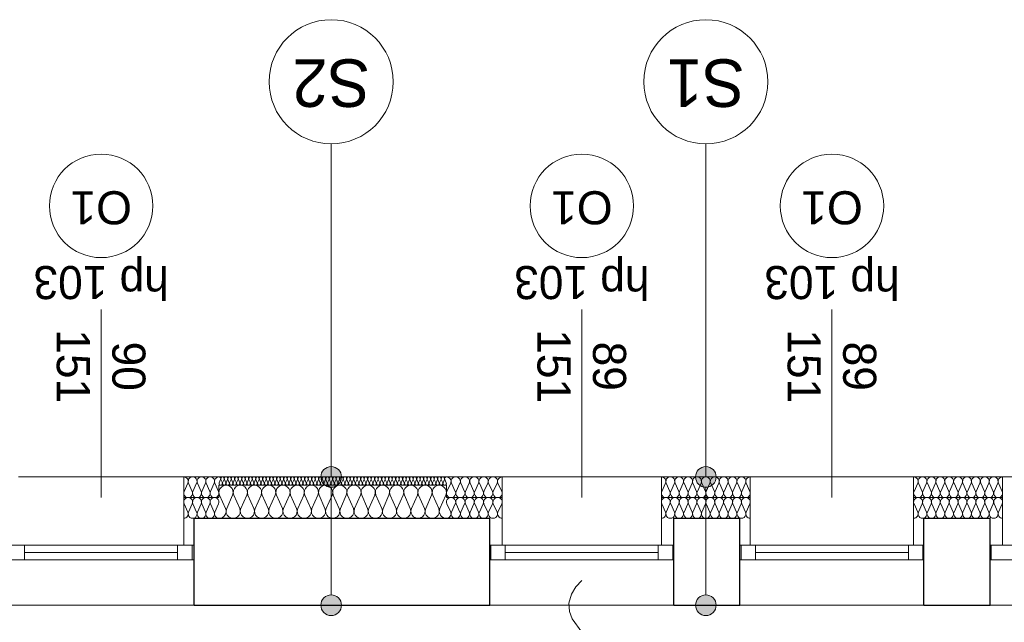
# Model space of a CAD drawing. Extents: x -438200 to -357500, y 15000 to 163871.
# Tile 19 of 148: x -426629 to -421866, y 36590 to 39502. Entities that reach past the tile are written whole.
import ezdxf
from ezdxf.lldxf.tags import DXFTag

# ---------------------------------------------------------------- set-up
doc = ezdxf.new("R2010")
doc.units = 0
doc.header["$MEASUREMENT"] = 0
for name, color, linetype in [('#podkład', 252, 'Continuous'), ('A-Okna', 252, 'Continuous'), ('Arch ocieplenie', 252, 'Continuous'), ('Arch opisy', 252, 'Continuous'), ('Inwent Izolacje', 252, 'Continuous'), ('IS_Opisy_działek_Therm', 7, 'SOLID')]:
    doc.layers.add(name, color=color, linetype=linetype)
for name, color, linetype, lineweight in [('A-Okna_Nr_Pióra__9', 252, 'Continuous', 13), ('Arch ocieplenie_Nr_Pióra__9', 252, 'Continuous', 13), ('Arch opisy okien_Nr_Pióra__9', 252, 'Continuous', 13), ('Arch opisy_Nr_Pióra__1', 252, 'Continuous', 25), ('Arch opisy_Nr_Pióra__21', 252, 'Continuous', 9), ('Arch opisy_Nr_Pióra__9', 252, 'Continuous', 13), ('Arch wykończenie_Nr_Pióra__3', 252, 'Continuous', 18), ('Inwent Izolacje_Nr_Pióra__2', 252, 'Continuous', 13), ('INWENT. OKNA_Nr_Pióra__21', 252, 'Continuous', 9), ('INWENT. OKNA_Nr_Pióra__5', 252, 'Continuous', 13), ('INWENT.ŚCIANY_Nr_Pióra__1', 252, 'Continuous', 25), ('INWENT.ŚCIANY_Nr_Pióra__2', 252, 'Continuous', 13), ('INWENT.ŚCIANY_Nr_Pióra__21', 252, 'Continuous', 9)]:
    doc.layers.add(name, color=color, linetype=linetype, lineweight=lineweight)
doc.layers.add('IS_Opisy_działek_Wodociag', color=7, linetype='SOLID', true_color=0x000000)
doc.styles.add('GENERATED_STYLE_10', font='arial.ttf')
doc.styles.add('GENERATED_STYLE_5', font='txt')
doc.styles.get("Standard").update_dxf_attribs({"font": 'arial.ttf', "width": 0.8, "bigfont": 'BIGFONT.SHX'})
tags = doc.linetypes.add('SOLID', pattern=[10, 10, 0]).pattern_tags.tags
tags[6:7] = [DXFTag(74, 4), DXFTag(75, 0), DXFTag(340, '0'), DXFTag(46, 0.0), DXFTag(50, 0.0), DXFTag(44, 0.0), DXFTag(45, 0.0)]
tags[4:5] = [DXFTag(74, 4), DXFTag(75, 0), DXFTag(340, '0'), DXFTag(46, 0.0), DXFTag(50, 0.0), DXFTag(44, 0.0), DXFTag(45, 0.0)]

# ---------------------------------------------------------------- blocks, each defined once
blk = doc.blocks.new('Izolacja cieplna 14_20', base_point=(-424564.9, 37292.6))
at = {"layer": 'Arch ocieplenie_Nr_Pióra__9', "linetype": 'Continuous'}
for p, q in [((-425657.2, 37280.7), (-425664.2, 37264.5)), ((-425648.7, 37264.5), (-425655.8, 37280.7)), ((-425640.3, 37280.7), (-425647.3, 37264.5)), ((-425631.8, 37264.5), (-425638.9, 37280.7)), ((-425623.3, 37280.7), (-425630.4, 37264.5)), ((-425614.9, 37264.5), (-425621.9, 37280.7)), ((-425606.4, 37280.7), (-425613.5, 37264.5)), ((-425598, 37264.5), (-425605, 37280.7)), ((-425589.5, 37280.7), (-425596.5, 37264.5)), ((-425581, 37264.5), (-425588.1, 37280.7)), ((-425572.6, 37280.7), (-425579.6, 37264.5)), ((-425564.1, 37264.5), (-425571.2, 37280.7)), ((-425555.7, 37280.7), (-425562.7, 37264.5)), ((-425547.2, 37264.5), (-425554.2, 37280.7)), ((-425538.7, 37280.7), (-425545.8, 37264.5)), ((-425530.3, 37264.5), (-425537.3, 37280.7)), ((-425521.8, 37280.7), (-425528.9, 37264.5)), ((-425513.3, 37264.5), (-425520.4, 37280.7)), ((-425504.9, 37280.7), (-425511.9, 37264.5)), ((-425496.4, 37264.5), (-425503.5, 37280.7)), ((-425488, 37280.7), (-425495, 37264.5)), ((-425479.5, 37264.5), (-425486.5, 37280.7)), ((-425471, 37280.7), (-425478.1, 37264.5)), ((-425462.6, 37264.5), (-425469.6, 37280.7)), ((-425454.1, 37280.7), (-425461.2, 37264.5)), ((-425445.7, 37264.5), (-425452.7, 37280.7)), ((-425437.2, 37280.7), (-425444.2, 37264.5)), ((-425428.7, 37264.5), (-425435.8, 37280.7)), ((-425420.3, 37280.7), (-425427.3, 37264.5)), ((-425411.8, 37264.5), (-425418.9, 37280.7)), ((-425403.3, 37280.7), (-425410.4, 37264.5)), ((-425394.9, 37264.5), (-425401.9, 37280.7)), ((-425386.4, 37280.7), (-425393.5, 37264.5)), ((-425378, 37264.5), (-425385, 37280.7)), ((-425369.5, 37280.7), (-425376.5, 37264.5)), ((-425361, 37264.5), (-425368.1, 37280.7)), ((-425352.6, 37280.7), (-425359.6, 37264.5)), ((-425344.1, 37264.5), (-425351.2, 37280.7)), ((-425335.7, 37280.7), (-425342.7, 37264.5)), ((-425327.2, 37264.5), (-425334.2, 37280.7)), ((-425318.7, 37280.7), (-425325.8, 37264.5)), ((-425310.3, 37264.5), (-425317.3, 37280.7)), ((-425301.8, 37280.7), (-425308.9, 37264.5)), ((-425293.3, 37264.5), (-425300.4, 37280.7)), ((-425284.9, 37280.7), (-425291.9, 37264.5)), ((-425276.4, 37264.5), (-425283.5, 37280.7)), ((-425268, 37280.7), (-425275, 37264.5)), ((-425259.5, 37264.5), (-425266.5, 37280.7)), ((-425251, 37280.7), (-425258.1, 37264.5)), ((-425242.6, 37264.5), (-425249.6, 37280.7)), ((-425234.1, 37280.7), (-425241.2, 37264.5)), ((-425225.7, 37264.5), (-425232.7, 37280.7)), ((-425217.2, 37280.7), (-425224.2, 37264.5)), ((-425208.7, 37264.5), (-425215.8, 37280.7)), ((-425200.3, 37280.7), (-425207.3, 37264.5)), ((-425191.8, 37264.5), (-425198.9, 37280.7)), ((-425183.3, 37280.7), (-425190.4, 37264.5)), ((-425174.9, 37264.5), (-425181.9, 37280.7)), ((-425166.4, 37280.7), (-425173.5, 37264.5)), ((-425158, 37264.5), (-425165, 37280.7)), ((-425149.5, 37280.7), (-425156.5, 37264.5)), ((-425141, 37264.5), (-425148.1, 37280.7)), ((-425132.6, 37280.7), (-425139.6, 37264.5)), ((-425124.1, 37264.5), (-425131.2, 37280.7)), ((-425115.7, 37280.7), (-425122.7, 37264.5)), ((-425107.2, 37264.5), (-425114.2, 37280.7)), ((-425098.7, 37280.7), (-425105.8, 37264.5)), ((-425090.3, 37264.5), (-425097.3, 37280.7)), ((-425081.8, 37280.7), (-425088.9, 37264.5)), ((-425073.3, 37264.5), (-425080.4, 37280.7)), ((-425064.9, 37280.7), (-425071.9, 37264.5)), ((-425056.4, 37264.5), (-425063.5, 37280.7)), ((-425048, 37280.7), (-425055, 37264.5)), ((-425039.5, 37264.5), (-425046.5, 37280.7)), ((-425031, 37280.7), (-425038.1, 37264.5)), ((-425022.6, 37264.5), (-425029.6, 37280.7)), ((-425014.1, 37280.7), (-425021.2, 37264.5)), ((-425005.7, 37264.5), (-425012.7, 37280.7)), ((-424997.2, 37280.7), (-425004.2, 37264.5)), ((-424988.7, 37264.5), (-424995.8, 37280.7)), ((-424980.3, 37280.7), (-424987.3, 37264.5)), ((-424971.8, 37264.5), (-424978.9, 37280.7)), ((-424963.3, 37280.7), (-424970.4, 37264.5)), ((-424954.9, 37264.5), (-424961.9, 37280.7)), ((-424946.4, 37280.7), (-424953.5, 37264.5)), ((-424938, 37264.5), (-424945, 37280.7)), ((-424929.5, 37280.7), (-424936.5, 37264.5)), ((-424921, 37264.5), (-424928.1, 37280.7)), ((-424912.6, 37280.7), (-424919.6, 37264.5)), ((-424904.1, 37264.5), (-424911.2, 37280.7)), ((-424895.7, 37280.7), (-424902.7, 37264.5)), ((-424887.2, 37264.5), (-424894.2, 37280.7)), ((-424878.7, 37280.7), (-424885.8, 37264.5)), ((-424870.3, 37264.5), (-424877.3, 37280.7)), ((-424861.8, 37280.7), (-424868.9, 37264.5)), ((-424853.3, 37264.5), (-424860.4, 37280.7)), ((-424844.9, 37280.7), (-424851.9, 37264.5)), ((-424836.4, 37264.5), (-424843.5, 37280.7)), ((-424828, 37280.7), (-424835, 37264.5)), ((-424819.5, 37264.5), (-424826.5, 37280.7)), ((-424811, 37280.7), (-424818.1, 37264.5)), ((-424802.6, 37264.5), (-424809.6, 37280.7)), ((-424794.1, 37280.7), (-424801.2, 37264.5)), ((-424785.7, 37264.5), (-424792.7, 37280.7)), ((-424777.2, 37280.7), (-424784.2, 37264.5)), ((-424768.7, 37264.5), (-424775.8, 37280.7)), ((-424760.3, 37280.7), (-424767.3, 37264.5)), ((-424751.8, 37264.5), (-424758.9, 37280.7)), ((-424743.3, 37280.7), (-424750.4, 37264.5)), ((-424734.9, 37264.5), (-424741.9, 37280.7)), ((-424726.4, 37280.7), (-424733.5, 37264.5)), ((-424718, 37264.5), (-424725, 37280.7)), ((-424709.5, 37280.7), (-424716.5, 37264.5)), ((-424701, 37264.5), (-424708.1, 37280.7)), ((-424692.6, 37280.7), (-424699.6, 37264.5)), ((-424684.1, 37264.5), (-424691.2, 37280.7)), ((-424675.7, 37280.7), (-424682.7, 37264.5)), ((-424667.2, 37264.5), (-424674.2, 37280.7)), ((-424658.7, 37280.7), (-424665.8, 37264.5)), ((-424650.3, 37264.5), (-424657.3, 37280.7)), ((-424641.8, 37280.7), (-424648.9, 37264.5)), ((-424633.3, 37264.5), (-424640.4, 37280.7)), ((-424624.9, 37280.7), (-424631.9, 37264.5)), ((-424616.4, 37264.5), (-424623.5, 37280.7)), ((-424608, 37280.7), (-424615, 37264.5)), ((-424599.5, 37264.5), (-424606.5, 37280.7)), ((-424591, 37280.7), (-424598.1, 37264.5)), ((-424582.6, 37264.5), (-424589.6, 37280.7)), ((-424574.1, 37280.7), (-424581.2, 37264.5)), ((-424565.7, 37264.5), (-424572.7, 37280.7))]:
    blk.add_line(p, q, dxfattribs=at)
for centre, start_param, end_param in [((-425664.9, 37284.1), 1.158004, 3.141593), ((-425648, 37284.1), 1.158004, 5.125183), ((-425631.1, 37284.1), 1.158004, 5.125183), ((-425614.2, 37284.1), 1.158004, 5.125183), ((-425597.3, 37284.1), 1.158004, 5.125183), ((-425580.3, 37284.1), 1.158004, 5.125183), ((-425563.4, 37284.1), 1.158004, 5.125183), ((-425546.5, 37284.1), 1.158004, 5.125183), ((-425529.6, 37284.1), 1.158004, 5.125183), ((-425512.6, 37284.1), 1.158004, 5.125183), ((-425495.7, 37284.1), 1.158004, 5.125183), ((-425478.8, 37284.1), 1.158004, 5.125183), ((-425461.9, 37284.1), 1.158004, 5.125183), ((-425444.9, 37284.1), 1.158004, 5.125183), ((-425428, 37284.1), 1.158004, 5.125183), ((-425411.1, 37284.1), 1.158004, 5.125183), ((-425394.2, 37284.1), 1.158004, 5.125183), ((-425377.3, 37284.1), 1.158004, 5.125183), ((-425360.3, 37284.1), 1.158004, 5.125183), ((-425343.4, 37284.1), 1.158004, 5.125183), ((-425326.5, 37284.1), 1.158004, 5.125183), ((-425309.6, 37284.1), 1.158004, 5.125183), ((-425292.6, 37284.1), 1.158004, 5.125183), ((-425275.7, 37284.1), 1.158004, 5.125183), ((-425258.8, 37284.1), 1.158004, 5.125183), ((-425241.9, 37284.1), 1.158004, 5.125183), ((-425224.9, 37284.1), 1.158004, 5.125183), ((-425208, 37284.1), 1.158004, 5.125183), ((-425191.1, 37284.1), 1.158004, 5.125183), ((-425174.2, 37284.1), 1.158004, 5.125183), ((-425157.3, 37284.1), 1.158004, 5.125183), ((-425140.3, 37284.1), 1.158004, 5.125183), ((-425123.4, 37284.1), 1.158004, 5.125183), ((-425106.5, 37284.1), 1.158004, 5.125183), ((-425089.6, 37284.1), 1.158004, 5.125183), ((-425072.6, 37284.1), 1.158004, 5.125183), ((-425055.7, 37284.1), 1.158004, 5.125183), ((-425038.8, 37284.1), 1.158004, 5.125183), ((-425021.9, 37284.1), 1.158004, 5.125183), ((-425004.9, 37284.1), 1.158004, 5.125183), ((-424988, 37284.1), 1.158004, 5.125183), ((-424971.1, 37284.1), 1.158004, 5.125183), ((-424954.2, 37284.1), 1.158004, 5.125183), ((-424937.3, 37284.1), 1.158004, 5.125183), ((-424920.3, 37284.1), 1.158004, 5.125183), ((-424903.4, 37284.1), 1.158004, 5.125183), ((-424886.5, 37284.1), 1.158004, 5.125183), ((-424869.6, 37284.1), 1.158004, 5.125183), ((-424852.6, 37284.1), 1.158004, 5.125183), ((-424835.7, 37284.1), 1.158004, 5.125183), ((-424818.8, 37284.1), 1.158004, 5.125183), ((-424801.9, 37284.1), 1.158004, 5.125183), ((-424784.9, 37284.1), 1.158004, 5.125183), ((-424768, 37284.1), 1.158004, 5.125183), ((-424751.1, 37284.1), 1.158004, 5.125183), ((-424734.2, 37284.1), 1.158004, 5.125183), ((-424717.3, 37284.1), 1.158004, 5.125183), ((-424700.3, 37284.1), 1.158004, 5.125183), ((-424683.4, 37284.1), 1.158004, 5.125183), ((-424666.5, 37284.1), 1.158004, 5.125183), ((-424649.6, 37284.1), 1.158004, 5.125183), ((-424632.6, 37284.1), 1.158004, 5.125183), ((-424615.7, 37284.1), 1.158004, 5.125183), ((-424598.8, 37284.1), 1.158004, 5.125183), ((-424581.9, 37284.1), 1.158004, 5.125183), ((-424564.9, 37284.1), 3.141593, 5.125182), ((-425656.5, 37261.1), 4.299595, 8.266775), ((-425639.6, 37261.1), 4.299595, 8.266775), ((-425622.6, 37261.1), 4.299595, 8.266775), ((-425605.7, 37261.1), 4.299595, 8.266775), ((-425588.8, 37261.1), 4.299595, 8.266775), ((-425571.9, 37261.1), 4.299595, 8.266775), ((-425554.9, 37261.1), 4.299595, 8.266775), ((-425538, 37261.1), 4.299595, 8.266775), ((-425521.1, 37261.1), 4.299595, 8.266775), ((-425504.2, 37261.1), 4.299595, 8.266775), ((-425487.3, 37261.1), 4.299595, 8.266775), ((-425470.3, 37261.1), 4.299595, 8.266775), ((-425453.4, 37261.1), 4.299595, 8.266775), ((-425436.5, 37261.1), 4.299595, 8.266775), ((-425419.6, 37261.1), 4.299595, 8.266775), ((-425402.6, 37261.1), 4.299595, 8.266775), ((-425385.7, 37261.1), 4.299595, 8.266775), ((-425368.8, 37261.1), 4.299595, 8.266775), ((-425351.9, 37261.1), 4.299595, 8.266775), ((-425334.9, 37261.1), 4.299595, 8.266775), ((-425318, 37261.1), 4.299595, 8.266775), ((-425301.1, 37261.1), 4.299595, 8.266775), ((-425284.2, 37261.1), 4.299595, 8.266775), ((-425267.3, 37261.1), 4.299595, 8.266775), ((-425250.3, 37261.1), 4.299595, 8.266775), ((-425233.4, 37261.1), 4.299595, 8.266775), ((-425216.5, 37261.1), 4.299595, 8.266775), ((-425199.6, 37261.1), 4.299595, 8.266775), ((-425182.6, 37261.1), 4.299595, 8.266775), ((-425165.7, 37261.1), 4.299595, 8.266775), ((-425148.8, 37261.1), 4.299595, 8.266775), ((-425131.9, 37261.1), 4.299595, 8.266775), ((-425114.9, 37261.1), 4.299595, 8.266775), ((-425098, 37261.1), 4.299595, 8.266775), ((-425081.1, 37261.1), 4.299595, 8.266775), ((-425064.2, 37261.1), 4.299595, 8.266775), ((-425047.3, 37261.1), 4.299595, 8.266775), ((-425030.3, 37261.1), 4.299595, 8.266775), ((-425013.4, 37261.1), 4.299595, 8.266775), ((-424996.5, 37261.1), 4.299595, 8.266775), ((-424979.6, 37261.1), 4.299595, 8.266775), ((-424962.6, 37261.1), 4.299595, 8.266775), ((-424945.7, 37261.1), 4.299595, 8.266775), ((-424928.8, 37261.1), 4.299595, 8.266775), ((-424911.9, 37261.1), 4.299595, 8.266775), ((-424894.9, 37261.1), 4.299595, 8.266775), ((-424878, 37261.1), 4.299595, 8.266775), ((-424861.1, 37261.1), 4.299595, 8.266775), ((-424844.2, 37261.1), 4.299595, 8.266775), ((-424827.3, 37261.1), 4.299595, 8.266775), ((-424810.3, 37261.1), 4.299595, 8.266775), ((-424793.4, 37261.1), 4.299595, 8.266775), ((-424776.5, 37261.1), 4.299595, 8.266775), ((-424759.6, 37261.1), 4.299595, 8.266775), ((-424742.6, 37261.1), 4.299595, 8.266775), ((-424725.7, 37261.1), 4.299595, 8.266775), ((-424708.8, 37261.1), 4.299595, 8.266775), ((-424691.9, 37261.1), 4.299595, 8.266775), ((-424674.9, 37261.1), 4.299595, 8.266775), ((-424658, 37261.1), 4.299595, 8.266775), ((-424641.1, 37261.1), 4.299595, 8.266775), ((-424624.2, 37261.1), 4.299595, 8.266775), ((-424607.3, 37261.1), 4.299595, 8.266775), ((-424590.3, 37261.1), 4.299595, 8.266775), ((-424573.4, 37261.1), 4.299595, 8.266775)]:
    blk.add_ellipse(centre, major_axis=(0, -8.51), ratio=0.994642, start_param=start_param, end_param=end_param, dxfattribs=at)
blk = doc.blocks.new('Izolacja cieplna 14_24', base_point=(-425664.9, 37292.6))
at = {"layer": 'Arch ocieplenie_Nr_Pióra__9', "linetype": 'Continuous'}
for p, q in [((-425815.5, 37262.8), (-425833.2, 37222.4)), ((-425794.2, 37222.4), (-425811.9, 37262.8)), ((-425773, 37262.8), (-425790.7, 37222.4)), ((-425751.7, 37222.4), (-425769.4, 37262.8)), ((-425730.5, 37262.8), (-425748.2, 37222.4)), ((-425709.2, 37222.4), (-425726.9, 37262.8)), ((-425688, 37262.8), (-425705.7, 37222.4)), ((-425666.7, 37222.4), (-425684.4, 37262.8))]:
    blk.add_line(p, q, dxfattribs=at)
for centre, start_param, end_param in [((-425834.9, 37271.3), 1.158004, 3.141593), ((-425792.4, 37271.3), 1.158004, 5.125183), ((-425749.9, 37271.3), 1.158004, 5.125183), ((-425707.4, 37271.3), 1.158004, 5.125183), ((-425664.9, 37271.3), 3.141593, 5.125182), ((-425813.7, 37213.9), 4.299595, 8.266775), ((-425771.2, 37213.9), 4.299595, 8.266775), ((-425728.7, 37213.9), 4.299595, 8.266775), ((-425686.2, 37213.9), 4.299595, 8.266775)]:
    blk.add_ellipse(centre, major_axis=(0, -21.3), ratio=0.999163, start_param=start_param, end_param=end_param, dxfattribs=at)
blk = doc.blocks.new('Izolacja cieplna 14_25', base_point=(-424294.9, 37292.6))
at = {"layer": 'Arch ocieplenie_Nr_Pióra__9', "linetype": 'Continuous'}
for p, q in [((-424544.3, 37262.8), (-424563.1, 37222.4)), ((-424521.8, 37222.4), (-424540.6, 37262.8)), ((-424499.3, 37262.8), (-424518.1, 37222.4)), ((-424476.8, 37222.4), (-424495.6, 37262.8)), ((-424454.3, 37262.8), (-424473.1, 37222.4)), ((-424431.8, 37222.4), (-424450.6, 37262.8)), ((-424409.3, 37262.8), (-424428.1, 37222.4)), ((-424386.8, 37222.4), (-424405.6, 37262.8)), ((-424364.3, 37262.8), (-424383.1, 37222.4)), ((-424341.8, 37222.4), (-424360.6, 37262.8)), ((-424319.3, 37262.8), (-424338.1, 37222.4)), ((-424296.8, 37222.4), (-424315.6, 37262.8))]:
    blk.add_line(p, q, dxfattribs=at)
for centre, start_param, end_param in [((-424564.9, 37271.3), 2.7288, 4.712389), ((-424519.9, 37271.3), 2.7288, 6.695979), ((-424474.9, 37271.3), 2.7288, 6.695979), ((-424429.9, 37271.3), 2.7288, 6.695979), ((-424384.9, 37271.3), 2.7288, 6.695979), ((-424339.9, 37271.3), 2.7288, 6.695979), ((-424294.9, 37271.3), 4.712389, 6.695979), ((-424542.4, 37213.9), 5.870392, 9.837571), ((-424497.4, 37213.9), 5.870392, 9.837571), ((-424452.4, 37213.9), 5.870392, 9.837571), ((-424407.4, 37213.9), 5.870392, 9.837571), ((-424362.4, 37213.9), 5.870392, 9.837571), ((-424317.4, 37213.9), 5.870392, 9.837571)]:
    blk.add_ellipse(centre, major_axis=(-22.5, 0), ratio=0.945236, start_param=start_param, end_param=end_param, dxfattribs=at)
blk = doc.blocks.new('Izolacja cieplna 14_26', base_point=(-423094.9, 37292.6))
at = {"layer": 'Arch ocieplenie_Nr_Pióra__9', "linetype": 'Continuous'}
for p, q in [((-423505.3, 37262.8), (-423523.1, 37222.4)), ((-423483.8, 37222.4), (-423501.6, 37262.8)), ((-423462.3, 37262.8), (-423480.1, 37222.4)), ((-423440.8, 37222.4), (-423458.6, 37262.8)), ((-423419.3, 37262.8), (-423437.1, 37222.4)), ((-423397.8, 37222.4), (-423415.6, 37262.8)), ((-423376.3, 37262.8), (-423394.1, 37222.4)), ((-423354.8, 37222.4), (-423372.6, 37262.8)), ((-423333.3, 37262.8), (-423351.1, 37222.4)), ((-423311.8, 37222.4), (-423329.6, 37262.8)), ((-423290.3, 37262.8), (-423308.1, 37222.4)), ((-423268.8, 37222.4), (-423286.6, 37262.8)), ((-423247.3, 37262.8), (-423265.1, 37222.4)), ((-423225.8, 37222.4), (-423243.6, 37262.8)), ((-423204.3, 37262.8), (-423222.1, 37222.4)), ((-423182.8, 37222.4), (-423200.6, 37262.8)), ((-423161.3, 37262.8), (-423179.1, 37222.4)), ((-423139.8, 37222.4), (-423157.6, 37262.8)), ((-423118.3, 37262.8), (-423136.1, 37222.4)), ((-423096.8, 37222.4), (-423114.6, 37262.8))]:
    blk.add_line(p, q, dxfattribs=at)
for centre, start_param, end_param in [((-423524.9, 37271.3), 2.7288, 4.712389), ((-423481.9, 37271.3), 2.7288, 6.695979), ((-423438.9, 37271.3), 2.7288, 6.695979), ((-423395.9, 37271.3), 2.7288, 6.695979), ((-423352.9, 37271.3), 2.7288, 6.695979), ((-423309.9, 37271.3), 2.7288, 6.695979), ((-423266.9, 37271.3), 2.7288, 6.695979), ((-423223.9, 37271.3), 2.7288, 6.695979), ((-423180.9, 37271.3), 2.7288, 6.695979), ((-423137.9, 37271.3), 2.7288, 6.695979), ((-423094.9, 37271.3), 4.712389, 6.695979), ((-423503.4, 37213.9), 5.870392, 9.837571), ((-423460.4, 37213.9), 5.870392, 9.837571), ((-423417.4, 37213.9), 5.870392, 9.837571), ((-423374.4, 37213.9), 5.870392, 9.837571), ((-423331.4, 37213.9), 5.870392, 9.837571), ((-423288.4, 37213.9), 5.870392, 9.837571), ((-423245.4, 37213.9), 5.870392, 9.837571), ((-423202.4, 37213.9), 5.870392, 9.837571), ((-423159.4, 37213.9), 5.870392, 9.837571), ((-423116.4, 37213.9), 5.870392, 9.837571)]:
    blk.add_ellipse(centre, major_axis=(-21.5, 0), ratio=0.9892, start_param=start_param, end_param=end_param, dxfattribs=at)
blk = doc.blocks.new('Izolacja cieplna 14_27', base_point=(-421874.9, 37292.6))
at = {"layer": 'Arch ocieplenie_Nr_Pióra__9', "linetype": 'Continuous'}
for p, q in [((-422285.3, 37262.8), (-422303.1, 37222.4)), ((-422263.8, 37222.4), (-422281.6, 37262.8)), ((-422242.3, 37262.8), (-422260.1, 37222.4)), ((-422220.8, 37222.4), (-422238.6, 37262.8)), ((-422199.3, 37262.8), (-422217.1, 37222.4)), ((-422177.8, 37222.4), (-422195.6, 37262.8)), ((-422156.3, 37262.8), (-422174.1, 37222.4)), ((-422134.8, 37222.4), (-422152.6, 37262.8)), ((-422113.3, 37262.8), (-422131.1, 37222.4)), ((-422091.8, 37222.4), (-422109.6, 37262.8)), ((-422070.3, 37262.8), (-422088.1, 37222.4)), ((-422048.8, 37222.4), (-422066.6, 37262.8)), ((-422027.3, 37262.8), (-422045.1, 37222.4)), ((-422005.8, 37222.4), (-422023.6, 37262.8)), ((-421984.3, 37262.8), (-422002.1, 37222.4)), ((-421962.8, 37222.4), (-421980.6, 37262.8)), ((-421941.3, 37262.8), (-421959.1, 37222.4)), ((-421919.8, 37222.4), (-421937.6, 37262.8)), ((-421898.3, 37262.8), (-421916.1, 37222.4)), ((-421876.8, 37222.4), (-421894.6, 37262.8))]:
    blk.add_line(p, q, dxfattribs=at)
for centre, start_param, end_param in [((-422304.9, 37271.3), 2.7288, 4.712389), ((-422261.9, 37271.3), 2.7288, 6.695979), ((-422218.9, 37271.3), 2.7288, 6.695979), ((-422175.9, 37271.3), 2.7288, 6.695979), ((-422132.9, 37271.3), 2.7288, 6.695979), ((-422089.9, 37271.3), 2.7288, 6.695979), ((-422046.9, 37271.3), 2.7288, 6.695979), ((-422003.9, 37271.3), 2.7288, 6.695979), ((-421960.9, 37271.3), 2.7288, 6.695979), ((-421917.9, 37271.3), 2.7288, 6.695979), ((-421874.9, 37271.3), 4.712389, 6.695979), ((-422283.4, 37213.9), 5.870392, 9.837571), ((-422240.4, 37213.9), 5.870392, 9.837571), ((-422197.4, 37213.9), 5.870392, 9.837571), ((-422154.4, 37213.9), 5.870392, 9.837571), ((-422111.4, 37213.9), 5.870392, 9.837571), ((-422068.4, 37213.9), 5.870392, 9.837571), ((-422025.4, 37213.9), 5.870392, 9.837571), ((-421982.4, 37213.9), 5.870392, 9.837571), ((-421939.4, 37213.9), 5.870392, 9.837571), ((-421896.4, 37213.9), 5.870392, 9.837571)]:
    blk.add_ellipse(centre, major_axis=(-21.5, 0), ratio=0.9892, start_param=start_param, end_param=end_param, dxfattribs=at)
blk = doc.blocks.new('Izolacja cieplna 14_271', base_point=(-425664.9, 37092.6))
at = {"layer": 'Inwent Izolacje_Nr_Pióra__2', "linetype": 'Continuous'}
for p, q in [((-425662.1, 37204.9), (-425633.5, 37140.3)), ((-425627.7, 37140.3), (-425599.1, 37204.9)), ((-425593.3, 37204.9), (-425564.7, 37140.3)), ((-425558.9, 37140.3), (-425530.3, 37204.9)), ((-425524.6, 37204.9), (-425496, 37140.3)), ((-425490.2, 37140.3), (-425461.6, 37204.9)), ((-425455.8, 37204.9), (-425427.2, 37140.3)), ((-425421.4, 37140.3), (-425392.8, 37204.9)), ((-425387.1, 37204.9), (-425358.5, 37140.3)), ((-425352.7, 37140.3), (-425324.1, 37204.9)), ((-425318.3, 37204.9), (-425289.7, 37140.3)), ((-425283.9, 37140.3), (-425255.3, 37204.9)), ((-425249.6, 37204.9), (-425221, 37140.3)), ((-425215.2, 37140.3), (-425186.6, 37204.9)), ((-425180.8, 37204.9), (-425152.2, 37140.3)), ((-425146.4, 37140.3), (-425117.8, 37204.9)), ((-425112.1, 37204.9), (-425083.5, 37140.3)), ((-425077.7, 37140.3), (-425049.1, 37204.9)), ((-425043.3, 37204.9), (-425014.7, 37140.3)), ((-425008.9, 37140.3), (-424980.3, 37204.9)), ((-424974.6, 37204.9), (-424946, 37140.3)), ((-424940.2, 37140.3), (-424911.6, 37204.9)), ((-424905.8, 37204.9), (-424877.2, 37140.3)), ((-424871.4, 37140.3), (-424842.8, 37204.9)), ((-424837.1, 37204.9), (-424808.5, 37140.3)), ((-424802.7, 37140.3), (-424774.1, 37204.9)), ((-424768.3, 37204.9), (-424739.7, 37140.3)), ((-424733.9, 37140.3), (-424705.3, 37204.9)), ((-424699.6, 37204.9), (-424671, 37140.3)), ((-424665.2, 37140.3), (-424636.6, 37204.9)), ((-424630.8, 37204.9), (-424602.2, 37140.3)), ((-424596.4, 37140.3), (-424567.8, 37204.9))]:
    blk.add_line(p, q, dxfattribs=at)
for centre, start_param, end_param in [((-425630.6, 37218.6), 5.870392, 9.837571), ((-425561.8, 37218.6), 5.870392, 9.837571), ((-425493.1, 37218.6), 5.870392, 9.837571), ((-425424.3, 37218.6), 5.870392, 9.837571), ((-425355.6, 37218.6), 5.870392, 9.837571), ((-425286.8, 37218.6), 5.870392, 9.837571), ((-425218.1, 37218.6), 5.870392, 9.837571), ((-425149.3, 37218.6), 5.870392, 9.837571), ((-425080.6, 37218.6), 5.870392, 9.837571), ((-425011.8, 37218.6), 5.870392, 9.837571), ((-424943.1, 37218.6), 5.870392, 9.837571), ((-424874.3, 37218.6), 5.870392, 9.837571), ((-424805.6, 37218.6), 5.870392, 9.837571), ((-424736.8, 37218.6), 5.870392, 9.837571), ((-424668.1, 37218.6), 5.870392, 9.837571), ((-424599.3, 37218.6), 5.870392, 9.837571), ((-425664.9, 37126.6), 4.712389, 6.695979), ((-425596.2, 37126.6), 2.7288, 6.695979), ((-425527.4, 37126.6), 2.7288, 6.695979), ((-425458.7, 37126.6), 2.7288, 6.695979), ((-425389.9, 37126.6), 2.7288, 6.695979), ((-425321.2, 37126.6), 2.7288, 6.695979), ((-425252.4, 37126.6), 2.7288, 6.695979), ((-425183.7, 37126.6), 2.7288, 6.695979), ((-425114.9, 37126.6), 2.7288, 6.695979), ((-425046.2, 37126.6), 2.7288, 6.695979), ((-424977.4, 37126.6), 2.7288, 6.695979), ((-424908.7, 37126.6), 2.7288, 6.695979), ((-424839.9, 37126.6), 2.7288, 6.695979), ((-424771.2, 37126.6), 2.7288, 6.695979), ((-424702.4, 37126.6), 2.7288, 6.695979), ((-424633.7, 37126.6), 2.7288, 6.695979), ((-424564.9, 37126.6), 2.7288, 4.712389)]:
    blk.add_ellipse(centre, major_axis=(34.4, 0), ratio=0.98992, start_param=start_param, end_param=end_param, dxfattribs=at)
blk = doc.blocks.new('Izolacja cieplna 14_276', base_point=(-425834.9, 37092.6))
at = {"layer": 'Inwent Izolacje_Nr_Pióra__2', "linetype": 'Continuous'}
for p, q in [((-425833.2, 37162.8), (-425815.5, 37122.4)), ((-425811.9, 37122.4), (-425794.2, 37162.8)), ((-425790.7, 37162.8), (-425773, 37122.4)), ((-425769.4, 37122.4), (-425751.7, 37162.8)), ((-425748.2, 37162.8), (-425730.5, 37122.4)), ((-425726.9, 37122.4), (-425709.2, 37162.8)), ((-425705.7, 37162.8), (-425688, 37122.4)), ((-425684.4, 37122.4), (-425666.7, 37162.8))]:
    blk.add_line(p, q, dxfattribs=at)
for centre, start_param, end_param in [((-425813.7, 37171.3), 4.299595, 8.266775), ((-425771.2, 37171.3), 4.299595, 8.266775), ((-425728.7, 37171.3), 4.299595, 8.266775), ((-425686.2, 37171.3), 4.299595, 8.266775), ((-425834.9, 37113.9), 3.141593, 5.125182), ((-425792.4, 37113.9), 1.158004, 5.125183), ((-425749.9, 37113.9), 1.158004, 5.125183), ((-425707.4, 37113.9), 1.158004, 5.125183), ((-425664.9, 37113.9), 1.158004, 3.141593)]:
    blk.add_ellipse(centre, major_axis=(0, 21.3), ratio=0.999163, start_param=start_param, end_param=end_param, dxfattribs=at)
blk = doc.blocks.new('Izolacja cieplna 14_277', base_point=(-424564.9, 37092.6))
at = {"layer": 'Inwent Izolacje_Nr_Pióra__2', "linetype": 'Continuous'}
for p, q in [((-424563.1, 37162.8), (-424544.3, 37122.4)), ((-424540.6, 37122.4), (-424521.8, 37162.8)), ((-424518.1, 37162.8), (-424499.3, 37122.4)), ((-424495.6, 37122.4), (-424476.8, 37162.8)), ((-424473.1, 37162.8), (-424454.3, 37122.4)), ((-424450.6, 37122.4), (-424431.8, 37162.8)), ((-424428.1, 37162.8), (-424409.3, 37122.4)), ((-424405.6, 37122.4), (-424386.8, 37162.8)), ((-424383.1, 37162.8), (-424364.3, 37122.4)), ((-424360.6, 37122.4), (-424341.8, 37162.8)), ((-424338.1, 37162.8), (-424319.3, 37122.4)), ((-424315.6, 37122.4), (-424296.8, 37162.8))]:
    blk.add_line(p, q, dxfattribs=at)
for centre, start_param, end_param in [((-424542.4, 37171.3), 5.870392, 9.837571), ((-424497.4, 37171.3), 5.870392, 9.837571), ((-424452.4, 37171.3), 5.870392, 9.837571), ((-424407.4, 37171.3), 5.870392, 9.837571), ((-424362.4, 37171.3), 5.870392, 9.837571), ((-424317.4, 37171.3), 5.870392, 9.837571), ((-424564.9, 37113.9), 4.712389, 6.695979), ((-424519.9, 37113.9), 2.7288, 6.695979), ((-424474.9, 37113.9), 2.7288, 6.695979), ((-424429.9, 37113.9), 2.7288, 6.695979), ((-424384.9, 37113.9), 2.7288, 6.695979), ((-424339.9, 37113.9), 2.7288, 6.695979), ((-424294.9, 37113.9), 2.7288, 4.712389)]:
    blk.add_ellipse(centre, major_axis=(22.5, 0), ratio=0.945236, start_param=start_param, end_param=end_param, dxfattribs=at)
blk = doc.blocks.new('Izolacja cieplna 14_278', base_point=(-423524.9, 37092.6))
at = {"layer": 'Inwent Izolacje_Nr_Pióra__2', "linetype": 'Continuous'}
for p, q in [((-423523.1, 37162.8), (-423505.3, 37122.4)), ((-423501.6, 37122.4), (-423483.8, 37162.8)), ((-423480.1, 37162.8), (-423462.3, 37122.4)), ((-423458.6, 37122.4), (-423440.8, 37162.8)), ((-423437.1, 37162.8), (-423419.3, 37122.4)), ((-423415.6, 37122.4), (-423397.8, 37162.8)), ((-423394.1, 37162.8), (-423376.3, 37122.4)), ((-423372.6, 37122.4), (-423354.8, 37162.8)), ((-423351.1, 37162.8), (-423333.3, 37122.4)), ((-423329.6, 37122.4), (-423311.8, 37162.8)), ((-423308.1, 37162.8), (-423290.3, 37122.4)), ((-423286.6, 37122.4), (-423268.8, 37162.8)), ((-423265.1, 37162.8), (-423247.3, 37122.4)), ((-423243.6, 37122.4), (-423225.8, 37162.8)), ((-423222.1, 37162.8), (-423204.3, 37122.4)), ((-423200.6, 37122.4), (-423182.8, 37162.8)), ((-423179.1, 37162.8), (-423161.3, 37122.4)), ((-423157.6, 37122.4), (-423139.8, 37162.8)), ((-423136.1, 37162.8), (-423118.3, 37122.4)), ((-423114.6, 37122.4), (-423096.8, 37162.8))]:
    blk.add_line(p, q, dxfattribs=at)
for centre, start_param, end_param in [((-423503.4, 37171.3), 5.870392, 9.837571), ((-423460.4, 37171.3), 5.870392, 9.837571), ((-423417.4, 37171.3), 5.870392, 9.837571), ((-423374.4, 37171.3), 5.870392, 9.837571), ((-423331.4, 37171.3), 5.870392, 9.837571), ((-423288.4, 37171.3), 5.870392, 9.837571), ((-423245.4, 37171.3), 5.870392, 9.837571), ((-423202.4, 37171.3), 5.870392, 9.837571), ((-423159.4, 37171.3), 5.870392, 9.837571), ((-423116.4, 37171.3), 5.870392, 9.837571), ((-423524.9, 37113.9), 4.712389, 6.695979), ((-423481.9, 37113.9), 2.7288, 6.695979), ((-423438.9, 37113.9), 2.7288, 6.695979), ((-423395.9, 37113.9), 2.7288, 6.695979), ((-423352.9, 37113.9), 2.7288, 6.695979), ((-423309.9, 37113.9), 2.7288, 6.695979), ((-423266.9, 37113.9), 2.7288, 6.695979), ((-423223.9, 37113.9), 2.7288, 6.695979), ((-423180.9, 37113.9), 2.7288, 6.695979), ((-423137.9, 37113.9), 2.7288, 6.695979), ((-423094.9, 37113.9), 2.7288, 4.712389)]:
    blk.add_ellipse(centre, major_axis=(21.5, 0), ratio=0.9892, start_param=start_param, end_param=end_param, dxfattribs=at)
blk = doc.blocks.new('Izolacja cieplna 14_279', base_point=(-422304.9, 37092.6))
at = {"layer": 'Inwent Izolacje_Nr_Pióra__2', "linetype": 'Continuous'}
for p, q in [((-422303.1, 37162.8), (-422285.3, 37122.4)), ((-422281.6, 37122.4), (-422263.8, 37162.8)), ((-422260.1, 37162.8), (-422242.3, 37122.4)), ((-422238.6, 37122.4), (-422220.8, 37162.8)), ((-422217.1, 37162.8), (-422199.3, 37122.4)), ((-422195.6, 37122.4), (-422177.8, 37162.8)), ((-422174.1, 37162.8), (-422156.3, 37122.4)), ((-422152.6, 37122.4), (-422134.8, 37162.8)), ((-422131.1, 37162.8), (-422113.3, 37122.4)), ((-422109.6, 37122.4), (-422091.8, 37162.8)), ((-422088.1, 37162.8), (-422070.3, 37122.4)), ((-422066.6, 37122.4), (-422048.8, 37162.8)), ((-422045.1, 37162.8), (-422027.3, 37122.4)), ((-422023.6, 37122.4), (-422005.8, 37162.8)), ((-422002.1, 37162.8), (-421984.3, 37122.4)), ((-421980.6, 37122.4), (-421962.8, 37162.8)), ((-421959.1, 37162.8), (-421941.3, 37122.4)), ((-421937.6, 37122.4), (-421919.8, 37162.8)), ((-421916.1, 37162.8), (-421898.3, 37122.4)), ((-421894.6, 37122.4), (-421876.8, 37162.8))]:
    blk.add_line(p, q, dxfattribs=at)
for centre, start_param, end_param in [((-422283.4, 37171.3), 5.870392, 9.837571), ((-422240.4, 37171.3), 5.870392, 9.837571), ((-422197.4, 37171.3), 5.870392, 9.837571), ((-422154.4, 37171.3), 5.870392, 9.837571), ((-422111.4, 37171.3), 5.870392, 9.837571), ((-422068.4, 37171.3), 5.870392, 9.837571), ((-422025.4, 37171.3), 5.870392, 9.837571), ((-421982.4, 37171.3), 5.870392, 9.837571), ((-421939.4, 37171.3), 5.870392, 9.837571), ((-421896.4, 37171.3), 5.870392, 9.837571), ((-422304.9, 37113.9), 4.712389, 6.695979), ((-422261.9, 37113.9), 2.7288, 6.695979), ((-422218.9, 37113.9), 2.7288, 6.695979), ((-422175.9, 37113.9), 2.7288, 6.695979), ((-422132.9, 37113.9), 2.7288, 6.695979), ((-422089.9, 37113.9), 2.7288, 6.695979), ((-422046.9, 37113.9), 2.7288, 6.695979), ((-422003.9, 37113.9), 2.7288, 6.695979), ((-421960.9, 37113.9), 2.7288, 6.695979), ((-421917.9, 37113.9), 2.7288, 6.695979), ((-421874.9, 37113.9), 2.7288, 4.712389)]:
    blk.add_ellipse(centre, major_axis=(21.5, 0), ratio=0.9892, start_param=start_param, end_param=end_param, dxfattribs=at)
blk = doc.blocks.new('Krzywa_11', base_point=(-423909.9, 36792.6))
at = {"layer": 'A-Okna_Nr_Pióra__9', "linetype": 'Continuous'}
blk.add_hatch(color=256, dxfattribs=at).paths.add_polyline_path([(-423909.9, 36322), (-423909.5, 36392.7), (-423839.2, 36321.6)], flags=0)
for p, q in [((-423909.9, 36322), (-423909.5, 36392.7)), ((-423909.5, 36392.7), (-423839.2, 36321.6)), ((-423909.9, 36322), (-423839.2, 36321.6))]:
    blk.add_line(p, q, dxfattribs=at)
at = {"layer": 'A-Okna_Nr_Pióra__9', "linetype": 'Continuous', "flags": 128}
blk.add_lwpolyline([(-423909.9, 36792.6), (-423939.1, 36761.5), (-423960.4, 36726.4), (-423972.6, 36681.7), (-423970, 36643), (-423957.1, 36606.5), (-423909.9, 36542), (-423850.3, 36468.7), (-423843.2, 36436.7), (-423847.2, 36406.9), (-423874.4, 36357.2)], dxfattribs=at)
blk = doc.blocks.new('Linia_64', base_point=(-423309.9, 36672.6))
at = {"layer": 'Arch opisy_Nr_Pióra__21', "linetype": 'Continuous'}
for points in [[(-423259.9, 37292.6), (-423263.8, 37311.7), (-423274.6, 37328), (-423290.8, 37338.8), (-423309.9, 37342.6), (-423329.1, 37338.8), (-423345.3, 37328), (-423356.1, 37311.7), (-423359.9, 37292.6), (-423356.1, 37273.5), (-423345.3, 37257.3), (-423329.1, 37246.4), (-423309.9, 37242.6), (-423290.8, 37246.4), (-423274.6, 37257.3), (-423263.8, 37273.5)], [(-423259.9, 36672.6), (-423263.8, 36691.7), (-423274.6, 36708), (-423290.8, 36718.8), (-423309.9, 36722.6), (-423329.1, 36718.8), (-423345.3, 36708), (-423356.1, 36691.7), (-423359.9, 36672.6), (-423356.1, 36653.5), (-423345.3, 36637.3), (-423329.1, 36626.4), (-423309.9, 36622.6), (-423290.8, 36626.4), (-423274.6, 36637.3), (-423263.8, 36653.5)]]:
    blk.add_hatch(color=256, dxfattribs=at).paths.add_polyline_path(points, flags=0)
blk.add_line((-423309.9, 36722.6), (-423309.9, 37242.6), dxfattribs=at)
for centre in [(-423309.9, 37292.6), (-423309.9, 36672.6)]:
    blk.add_circle(centre, 50, dxfattribs=at)
blk = doc.blocks.new('Linia_65', base_point=(-423309.9, 37292.6))
at = {"layer": 'Arch opisy_Nr_Pióra__21', "linetype": 'Continuous'}
blk.add_line((-423309.9, 37292.6), (-423309.9, 38902.4), dxfattribs=at)
blk.add_circle((-423309.9, 39202.4), 300, dxfattribs=at)
blk = doc.blocks.new('Linia_68', base_point=(-425122.2, 37292.6))
at = {"layer": 'Arch opisy_Nr_Pióra__21', "linetype": 'Continuous'}
blk.add_line((-425122.2, 37292.6), (-425122.2, 38902.4), dxfattribs=at)
blk.add_circle((-425122.2, 39202.4), 300, dxfattribs=at)
blk = doc.blocks.new('Linia_69', base_point=(-425122.2, 36672.6))
at = {"layer": 'Arch opisy_Nr_Pióra__21', "linetype": 'Continuous'}
for points in [[(-425072.2, 37292.6), (-425076, 37311.7), (-425086.8, 37328), (-425103.1, 37338.8), (-425122.2, 37342.6), (-425141.3, 37338.8), (-425157.6, 37328), (-425168.4, 37311.7), (-425172.2, 37292.6), (-425168.4, 37273.5), (-425157.6, 37257.3), (-425141.3, 37246.4), (-425122.2, 37242.6), (-425103.1, 37246.4), (-425086.8, 37257.3), (-425076, 37273.5)], [(-425072.2, 36672.6), (-425076, 36691.7), (-425086.8, 36708), (-425103.1, 36718.8), (-425122.2, 36722.6), (-425141.3, 36718.8), (-425157.6, 36708), (-425168.4, 36691.7), (-425172.2, 36672.6), (-425168.4, 36653.5), (-425157.6, 36637.3), (-425141.3, 36626.4), (-425122.2, 36622.6), (-425103.1, 36626.4), (-425086.8, 36637.3), (-425076, 36653.5)]]:
    blk.add_hatch(color=256, dxfattribs=at).paths.add_polyline_path(points, flags=0)
blk.add_line((-425122.2, 36722.6), (-425122.2, 37242.6), dxfattribs=at)
for centre in [(-425122.2, 37292.6), (-425122.2, 36672.6)]:
    blk.add_circle(centre, 50, dxfattribs=at)
blk = doc.blocks.new('parter')
at = {"layer": 'Arch opisy_Nr_Pióra__9', "color": 252, "linetype": 'Continuous'}
for centre in [(-426234.9, 38602.6), (-423909.9, 38602.6), (-422699.9, 38602.6)]:
    blk.add_circle(centre, 250, dxfattribs=at)
at = {"layer": 'Arch wykończenie_Nr_Pióra__3', "color": 252, "linetype": 'Continuous'}
for p, q in [((-425834.9, 37292.6), (-425834.9, 36962.6)), ((-424294.9, 37292.6), (-425834.9, 37292.6)), ((-424294.9, 37292.6), (-424294.9, 36962.6)), ((-423524.9, 37292.6), (-423524.9, 36962.6)), ((-423094.9, 37292.6), (-423524.9, 37292.6)), ((-423094.9, 37292.6), (-423094.9, 36962.6)), ((-422304.9, 37292.6), (-422304.9, 36962.6)), ((-421874.9, 37292.6), (-422304.9, 37292.6)), ((-421874.9, 37292.6), (-421874.9, 36962.6))]:
    blk.add_line(p, q, dxfattribs=at)
at = {"layer": 'INWENT. OKNA_Nr_Pióra__5', "color": 252, "linetype": 'Continuous'}
for p, q in [((-426234.9, 37192.6), (-426234.9, 38102.6)), ((-423909.9, 37192.6), (-423909.9, 38102.6)), ((-422699.9, 37192.6), (-422699.9, 38102.6)), ((-425784.9, 36962.6), (-426684.9, 36962.6)), ((-426604.9, 36892.6), (-426604.9, 36962.6)), ((-425864.9, 36892.6), (-425864.9, 36962.6)), ((-425794.9, 36892.6), (-425794.9, 36962.6)), ((-423464.9, 36962.6), (-424354.9, 36962.6)), ((-424349.9, 36892.6), (-424349.9, 36962.6)), ((-424279.9, 36892.6), (-424279.9, 36962.6)), ((-423539.9, 36892.6), (-423539.9, 36962.6)), ((-423469.9, 36892.6), (-423469.9, 36962.6)), ((-422254.9, 36962.6), (-423144.9, 36962.6)), ((-423139.9, 36892.6), (-423139.9, 36962.6)), ((-423069.9, 36892.6), (-423069.9, 36962.6)), ((-422329.9, 36892.6), (-422329.9, 36962.6)), ((-422259.9, 36892.6), (-422259.9, 36962.6)), ((-421044.9, 36962.6), (-421934.9, 36962.6)), ((-421929.9, 36892.6), (-421929.9, 36962.6)), ((-425864.9, 36927.6), (-426604.9, 36927.6)), ((-423539.9, 36927.6), (-424279.9, 36927.6)), ((-422329.9, 36927.6), (-423069.9, 36927.6)), ((-425784.9, 36892.6), (-426684.9, 36892.6)), ((-423464.9, 36892.6), (-424354.9, 36892.6)), ((-422254.9, 36892.6), (-423144.9, 36892.6)), ((-421044.9, 36892.6), (-421934.9, 36892.6))]:
    blk.add_line(p, q, dxfattribs=at)
at = {"layer": 'INWENT.ŚCIANY_Nr_Pióra__1', "color": 252, "linetype": 'Continuous'}
for p, q in [((-425784.9, 36672.6), (-425784.9, 37092.6)), ((-425784.9, 37092.6), (-424354.9, 37092.6)), ((-424354.9, 36672.6), (-424354.9, 37092.6)), ((-423464.9, 36672.6), (-423464.9, 37092.6)), ((-423464.9, 37092.6), (-423144.9, 37092.6)), ((-423144.9, 36672.6), (-423144.9, 37092.6)), ((-422254.9, 36672.6), (-422254.9, 37092.6)), ((-422254.9, 37092.6), (-421934.9, 37092.6)), ((-421934.9, 36672.6), (-421934.9, 37092.6)), ((-425784.9, 36672.6), (-424354.9, 36672.6)), ((-423464.9, 36672.6), (-423144.9, 36672.6)), ((-422254.9, 36672.6), (-421934.9, 36672.6))]:
    blk.add_line(p, q, dxfattribs=at)
at = {"layer": 'INWENT.ŚCIANY_Nr_Pióra__2', "color": 252, "linetype": 'Continuous'}
for p, q in [((-425664.9, 37192.6), (-425664.9, 37252.6)), ((-425664.9, 37252.6), (-424564.9, 37252.6)), ((-424564.9, 37252.6), (-424564.9, 37192.6)), ((-425834.9, 37192.6), (-425664.9, 37192.6)), ((-424564.9, 37192.6), (-424294.9, 37192.6)), ((-423524.9, 37192.6), (-423094.9, 37192.6)), ((-422304.9, 37192.6), (-421874.9, 37192.6))]:
    blk.add_line(p, q, dxfattribs=at)
at = {"layer": 'INWENT.ŚCIANY_Nr_Pióra__21', "color": 252, "linetype": 'Continuous'}
for p, q in [((-426634.9, 37292.6), (-425834.9, 37292.6)), ((-424294.9, 37292.6), (-423524.9, 37292.6)), ((-423094.9, 37292.6), (-422304.9, 37292.6)), ((-421874.9, 37292.6), (-421104.9, 37292.6)), ((-426684.9, 36672.6), (-425784.9, 36672.6)), ((-424354.9, 36672.6), (-423464.9, 36672.6)), ((-423144.9, 36672.6), (-422254.9, 36672.6)), ((-421934.9, 36672.6), (-421044.9, 36672.6))]:
    blk.add_line(p, q, dxfattribs=at)
at = {"layer": 'A-Okna', "color": 252, "linetype": 'Continuous', "lineweight": 13}
blk.add_blockref('Krzywa_11', (-423909.9, 36792.6), dxfattribs=at)
at = {"layer": 'Arch ocieplenie', "color": 252, "linetype": 'Continuous', "lineweight": 13}
for name, p in [('Izolacja cieplna 14_24', (-425664.9, 37292.6)), ('Izolacja cieplna 14_20', (-424564.9, 37292.6)), ('Izolacja cieplna 14_25', (-424294.9, 37292.6)), ('Izolacja cieplna 14_26', (-423094.9, 37292.6)), ('Izolacja cieplna 14_27', (-421874.9, 37292.6))]:
    blk.add_blockref(name, p, dxfattribs=at)
at = {"layer": 'Arch opisy', "color": 252, "linetype": 'Continuous'}
for name, p in [('Linia_68', (-425122.2, 37292.6)), ('Linia_65', (-423309.9, 37292.6)), ('Linia_69', (-425122.2, 36672.6)), ('Linia_64', (-423309.9, 36672.6))]:
    blk.add_blockref(name, p, dxfattribs=at)
at = {"layer": 'Inwent Izolacje', "color": 252, "linetype": 'Continuous', "lineweight": 13}
for name, p in [('Izolacja cieplna 14_271', (-425664.9, 37092.6)), ('Izolacja cieplna 14_276', (-425834.9, 37092.6)), ('Izolacja cieplna 14_277', (-424564.9, 37092.6)), ('Izolacja cieplna 14_278', (-423524.9, 37092.6)), ('Izolacja cieplna 14_279', (-422304.9, 37092.6))]:
    blk.add_blockref(name, p, dxfattribs=at)
at = {"layer": 'Arch opisy okien_Nr_Pióra__9', "color": 252, "linetype": 'Continuous', "char_height": 160, "attachment_point": 2, "rotation": 180, "style": 'GENERATED_STYLE_10'}
for insert in [(-426234.9, 38513.5), (-423909.9, 38513.5), (-422699.9, 38513.5)]:
    blk.add_mtext('{O1}', dxfattribs=dict(at, insert=insert))
at = {"layer": 'Arch opisy_Nr_Pióra__1', "color": 252, "linetype": 'Continuous', "char_height": 230, "attachment_point": 2, "rotation": 180, "style": 'GENERATED_STYLE_5'}
for s, insert in [('{S2}', (-425122.2, 39081)), ('{S1}', (-423309.9, 39081))]:
    blk.add_mtext(s, dxfattribs=dict(at, insert=insert))
at = {"layer": 'INWENT. OKNA_Nr_Pióra__21', "color": 252, "linetype": 'Continuous', "char_height": 160, "attachment_point": 2, "rotation": 180, "style": 'GENERATED_STYLE_5'}
for insert in [(-426234.9, 38152), (-423909.9, 38152), (-422699.9, 38152)]:
    blk.add_mtext('{hp 103}', dxfattribs=dict(at, insert=insert))
at = {"layer": 'INWENT. OKNA_Nr_Pióra__21', "color": 252, "linetype": 'Continuous', "char_height": 160, "width": 709.227, "attachment_point": 2, "rotation": 270, "line_spacing_factor": 1.007581, "style": 'GENERATED_STYLE_5'}
for s, insert in [('{90\\P151}', (-426020.8, 37827.6)), ('{89\\P151}', (-423695.8, 37827.6)), ('{89\\P151}', (-422485.8, 37827.6))]:
    blk.add_mtext(s, dxfattribs=dict(at, insert=insert))

msp = doc.modelspace()

# ---------------------------------------------------------------- block references
at = {"layer": '#podkład', "color": 3, "lineweight": 50}
msp.add_blockref('parter', (0, 0), dxfattribs=at)

# ---------------------------------------------------------------- next in the draw order: texts
at = {"layer": 'IS_Opisy_działek_Therm', "color": 3, "lineweight": 50, "ltscale": 10, "char_height": 180, "rotation": 90}
for insert, attachment_point in [((-422048.4, 36882), 7), ((-421973.4, 36822), 7), ((-421973.4, 36822), 7), ((-421990.8, 36792), 1)]:
    msp.add_mtext('\\fArial|b0|i0;', dxfattribs=dict(at, insert=insert, attachment_point=attachment_point))
at = {"layer": 'IS_Opisy_działek_Wodociag', "color": 3, "lineweight": 50, "ltscale": 10, "char_height": 180, "rotation": 90}
for insert, attachment_point in [((-425846.4, 37192.5), 7), ((-425771.4, 37132.5), 7), ((-425771.4, 37132.5), 7), ((-425788.8, 36677.5), 1), ((-425788.8, 36677.5), 1)]:
    msp.add_mtext('\\fArial|b0|i0;', dxfattribs=dict(at, insert=insert, attachment_point=attachment_point))

doc.saveas('drawing.dxf')
